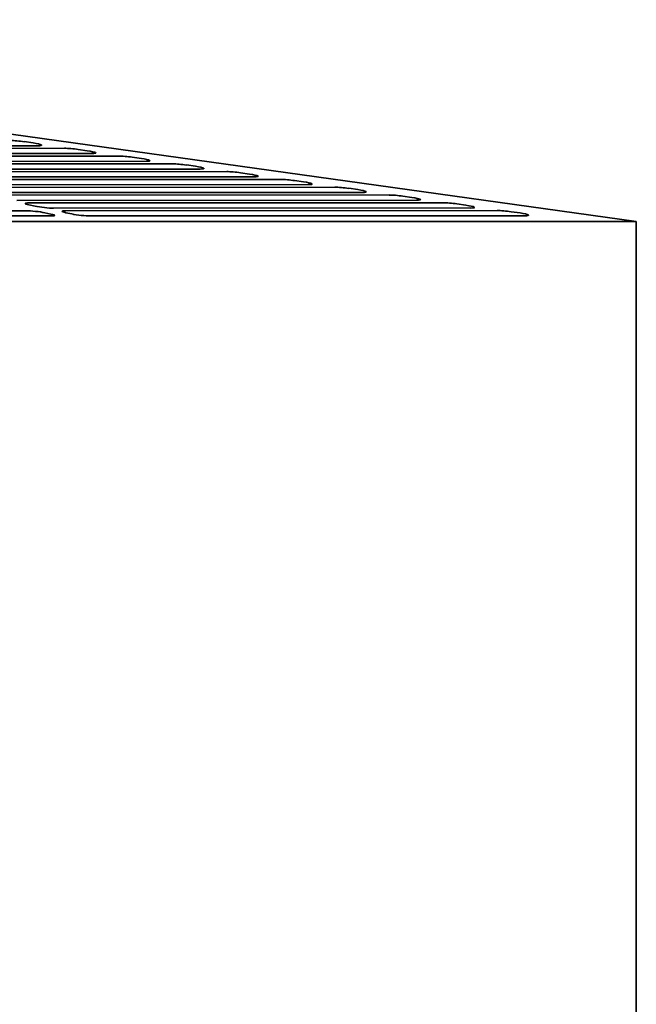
# Model space of a CAD drawing. Header units: millimetres. Extents: x 418 to 1262, y 363 to 824.
# Tile 12 of 12: x 1122 to 1262, y 594 to 818. Entities that reach past the tile are written whole.
import ezdxf

# ---------------------------------------------------------------- set-up
doc = ezdxf.new("R2010")
doc.units = ezdxf.units.MM
doc.header["$LTSCALE"] = 4
doc.layers.add('Krawędzie widoczne(ISO)', color=7, linetype='Continuous', lineweight=35, true_color=0x262659)

msp = doc.modelspace()

# ---------------------------------------------------------------- linework, layer by layer
at = {"layer": 'Krawędzie widoczne(ISO)'}
for p, q in [((932.98, 818.5), (1262.5, 772.5)), ((1122.96, 790.69), (1124.99, 790.4)), ((1126.05, 789.76), (1062.38, 789.74)), ((1065.18, 789.14), (1132.13, 789.17)), ((1135.27, 788.92), (1137.32, 788.62)), ((1138.39, 787.99), (1070.78, 787.96)), ((1073.59, 787.37), (1144.46, 787.4)), ((1150.72, 786.22), (1079.19, 786.18)), ((1147.6, 787.14), (1149.66, 786.85)), ((1082, 785.59), (1156.8, 785.63)), ((1163.06, 784.44), (1087.6, 784.41)), ((1090.41, 783.82), (1169.13, 783.85)), ((1159.94, 785.37), (1161.99, 785.07)), ((1172.27, 783.59), (1174.33, 783.3)), ((1175.39, 782.67), (1096.01, 782.63)), ((1098.82, 782.04), (1181.47, 782.08)), ((1184.61, 781.82), (1186.66, 781.53)), ((1187.73, 780.89), (1104.42, 780.86)), ((1107.23, 780.26), (1193.8, 780.3)), ((1200.06, 779.12), (1112.83, 779.08)), ((1196.94, 780.05), (1199, 779.75)), ((1115.64, 778.49), (1206.14, 778.53)), ((1212.4, 777.35), (1121.24, 777.31)), ((1209.27, 778.27), (1211.33, 777.98)), ((1025.07, 774.89), (1123.42, 774.93)), ((1125.43, 775.97), (1124.03, 776.27)), ((1124.04, 776.71), (1218.47, 776.75)), ((1224.73, 775.57), (1129.65, 775.53)), ((1132.45, 774.94), (1230.81, 774.98)), ((1221.61, 776.5), (1223.67, 776.2)), ((1233.94, 774.72), (1236, 774.43)), ((1262.5, 772.5), (1015.01, 772.5)), ((1129.03, 773.75), (1030.02, 773.71)), ((1127.64, 774.49), (1129.04, 774.19)), ((1133.84, 774.2), (1132.44, 774.49)), ((1237.07, 773.8), (1138.06, 773.75)), ((1262.5, 772.5), (1262.5, 520.5))]:
    msp.add_line(p, q, dxfattribs=at)
for centre, major_axis, start_param, end_param in [((1121.93, 790.5), (2.98, -0.32), 1.227196, 2.363825), ((1123.95, 790.21), (2.98, -0.32), 5.505417, 7.510381), ((1134.23, 788.73), (2.98, -0.32), 1.227196, 2.363825), ((1136.29, 788.43), (2.98, -0.32), 5.505417, 7.510381), ((1146.56, 786.96), (2.98, -0.32), 1.227196, 2.363825), ((1148.62, 786.66), (2.98, -0.32), 5.505417, 7.510381), ((1158.9, 785.18), (2.98, -0.32), 1.227196, 2.363825), ((1160.96, 784.89), (2.98, -0.32), 5.505417, 7.510381), ((1171.23, 783.41), (2.98, -0.32), 1.227196, 2.363825), ((1173.29, 783.11), (2.98, -0.32), 5.505417, 7.510381), ((1183.57, 781.63), (2.98, -0.32), 1.227196, 2.363825), ((1185.62, 781.34), (2.98, -0.32), 5.505417, 7.510381), ((1195.9, 779.86), (2.98, -0.32), 1.227196, 2.363825), ((1197.96, 779.56), (2.98, -0.32), 5.505417, 7.510381), ((1208.24, 778.08), (2.98, -0.32), 1.227196, 2.363825), ((1210.29, 777.79), (2.98, -0.32), 5.505417, 7.510381), ((1126.15, 776.27), (-2.98, 0.32), 5.505417, 7.076214), ((1125.52, 774.49), (2.98, -0.32), 0.793028, 2.363825), ((1127.55, 775.97), (-2.98, 0.32), 0.793028, 2.363825), ((1134.56, 774.49), (-2.98, 0.32), 5.505417, 7.076214), ((1220.57, 776.31), (2.98, -0.32), 1.227196, 2.363825), ((1222.63, 776.01), (2.98, -0.32), 5.505417, 7.510381), ((1232.91, 774.54), (2.98, -0.32), 1.227196, 2.363825), ((1126.93, 774.19), (2.98, -0.32), 5.505417, 7.076214), ((1135.96, 774.2), (-2.98, 0.32), 0.793028, 2.363825), ((1234.96, 774.24), (2.98, -0.32), 5.505417, 7.510381)]:
    msp.add_ellipse(centre, major_axis=major_axis, ratio=0.104647, start_param=start_param, end_param=end_param, dxfattribs=at)

doc.saveas('drawing.dxf')
